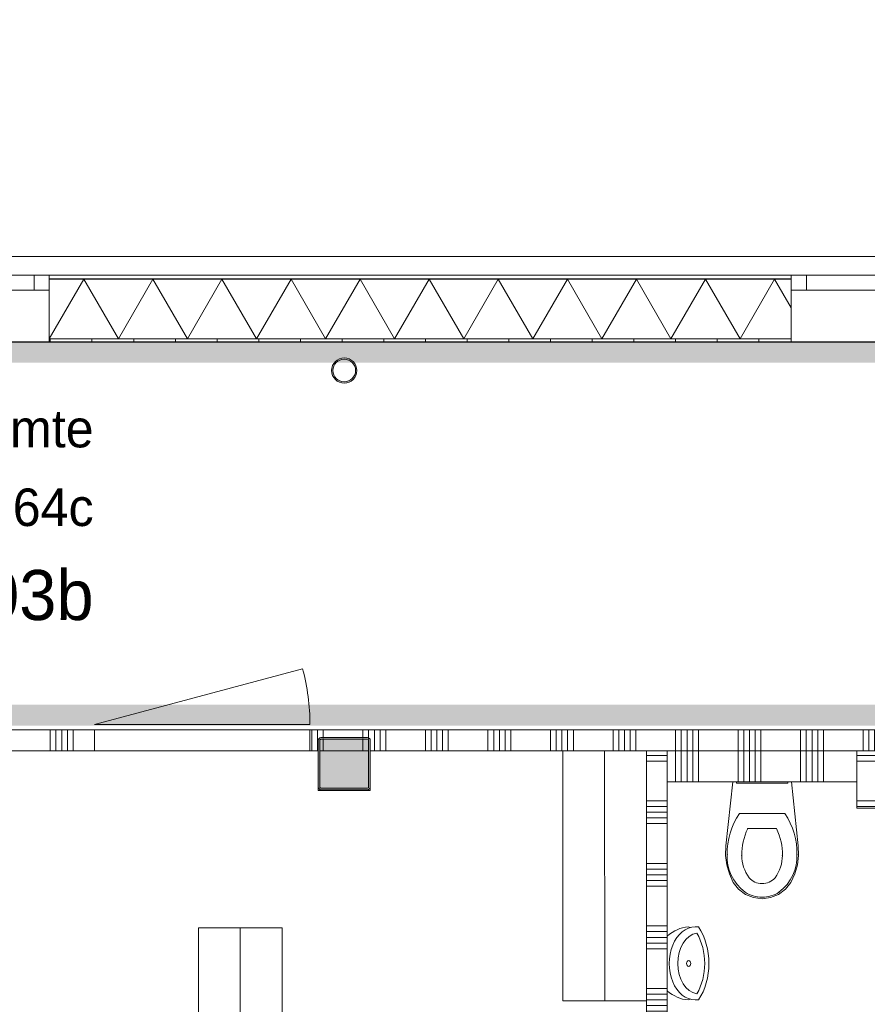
# Model space of a CAD drawing. Header units: millimetres. Extents: x -409 to 257590, y -7854 to 67330.
# Tile 97 of 205: x 52053 to 56120, y 24824 to 29546. Entities that reach past the tile are written whole.
import ezdxf
from ezdxf.enums import TextEntityAlignment as Align

# ---------------------------------------------------------------- set-up
doc = ezdxf.new("R2010")
doc.units = ezdxf.units.MM
doc.header["$MEASUREMENT"] = 0
doc.linetypes.add('B0702', pattern=[117.37, 78.119999, -39.250001])
for name, color, linetype in [('Info Wandafwerking aanduiding', 7, 'Continuous'), ('Info Wandafwerking aanduiding Doorsnede-arcering', 7, 'Continuous'), ('New_21 Buitenwanden', 7, 'Continuous'), ('New_21 Buitenwanden Doorsnede-arcering', 7, 'Continuous'), ('New_21 Buitenwanden Laagscheidingslijnen', 7, 'Continuous'), ('New_21 Buitenwanden Ramen', 7, 'Continuous'), ('New_22 NC Binnenwanden', 7, 'Continuous'), ('New_22 NC Binnenwanden Deuren', 7, 'Continuous'), ('New_22 NC Binnenwanden Doorsnede-arcering', 7, 'Continuous'), ('New_22 NC Binnenwanden Laagscheidingslijnen', 7, 'Continuous'), ('New_23 Vloeren', 7, 'Continuous'), ('New_41 Buitenwandafwerking houten latten', 7, 'Continuous'), ('New_72 Vaste Inrichting', 7, 'Continuous'), ('New_72 Vaste Inrichting Afdek-arcering', 7, 'Continuous'), ('New_74 Sanitair', 7, 'Continuous'), ('New_Z Ruimtefuncties', 7, 'Continuous'), ('New_Z Ruimtefuncties Zone omranding', 7, 'Continuous'), ('New_Z Ruimtefuncties Zone tekst', 7, 'Continuous'), ('S-COLS-____-OTLN.RVT S', 7, 'Continuous'), ('S-COLS-____-OTLN.RVT S 2D arcering', 7, 'Continuous'), ('S-COLS-____-OTLN.RVT S Doorsnede-arcering', 7, 'Continuous')]:
    doc.layers.add(name, color=color, linetype=linetype)
doc.styles.add('GENERATED_STYLE_1', font='txt')
doc.styles.add('GENERATED_STYLE_2', font='txt')

# ---------------------------------------------------------------- blocks, each defined once
blk = doc.blocks.new('Slab_1_2', base_point=(0, 42578.3))
at = {"layer": 'New_23 Vloeren', "color": 1, "linetype": 'Continuous', "lineweight": 0, "flags": 128}
blk.add_lwpolyline([(66860, 26125), (61760, 26125), (61760, 28000.2), (49978, 28000.1), (49410, 28000.1), (49035.9, 28000.1), (29909.8, 28000.1), (29909.8, 26310), (25700, 26310), (25700, 28000.1), (25600, 28000.1), (25600, 47486.3)], dxfattribs=at)
blk = doc.blocks.new('*X211')
at = {"layer": 'New_22 NC Binnenwanden Doorsnede-arcering', "color": 254, "linetype": 'Continuous', "lineweight": 0, "true_color": 0xe9ebeb}
for p, q in [((44727.4, 26140), (44727.4, 26040)), ((44754.9, 26140), (44754.9, 26040)), ((44782.3, 26140), (44782.3, 26040)), ((44809.7, 26140), (44809.7, 26040)), ((45000, 26140), (45000, 26040)), ((45027.4, 26140), (45027.4, 26040)), ((45054.9, 26140), (45054.9, 26040)), ((45082.3, 26140), (45082.3, 26040)), ((45109.7, 26140), (45109.7, 26040)), ((45300, 26140), (45300, 26040)), ((45327.4, 26140), (45327.4, 26040)), ((45354.9, 26140), (45354.9, 26040)), ((45382.3, 26140), (45382.3, 26040)), ((45409.7, 26140), (45409.7, 26040)), ((45600, 26140), (45600, 26100)), ((45627.4, 26140), (45627.4, 26100)), ((45654.9, 26140), (45654.9, 26100)), ((45682.3, 26140), (45682.3, 26100)), ((45709.7, 26140), (45709.7, 26100)), ((45900, 26140), (45900, 26040)), ((45927.4, 26140), (45927.4, 26040)), ((45954.9, 26140), (45954.9, 26040)), ((45982.3, 26140), (45982.3, 26040)), ((46009.7, 26140), (46009.7, 26040)), ((46200, 26140), (46200, 26040)), ((46227.4, 26140), (46227.4, 26040)), ((46254.9, 26140), (46254.9, 26040)), ((46282.3, 26140), (46282.3, 26040)), ((46309.7, 26140), (46309.7, 26040)), ((46500, 26140), (46500, 26040)), ((46527.4, 26140), (46527.4, 26040)), ((46554.9, 26140), (46554.9, 26040)), ((46582.3, 26140), (46582.3, 26040)), ((46609.7, 26140), (46609.7, 26040)), ((46800, 26140), (46800, 26040)), ((46827.4, 26140), (46827.4, 26040)), ((46854.9, 26140), (46854.9, 26040)), ((46882.3, 26140), (46882.3, 26040)), ((46909.7, 26140), (46909.7, 26040)), ((47100, 26140), (47100, 26040)), ((47127.4, 26140), (47127.4, 26040)), ((47154.9, 26140), (47154.9, 26040)), ((47182.3, 26140), (47182.3, 26040)), ((47209.7, 26140), (47209.7, 26040)), ((47400, 26140), (47400, 26040)), ((47427.4, 26140), (47427.4, 26040)), ((47454.9, 26140), (47454.9, 26040)), ((47482.3, 26140), (47482.3, 26040)), ((47509.7, 26140), (47509.7, 26040)), ((47700, 26140), (47700, 26040)), ((47727.4, 26140), (47727.4, 26040)), ((47754.9, 26140), (47754.9, 26040)), ((47782.3, 26140), (47782.3, 26040)), ((47809.7, 26140), (47809.7, 26040)), ((48000, 26140), (48000, 26040)), ((48027.4, 26140), (48027.4, 26040)), ((48054.9, 26140), (48054.9, 26040)), ((48082.3, 26140), (48082.3, 26040)), ((48109.7, 26140), (48109.7, 26040)), ((48300, 26140), (48300, 26040)), ((48327.4, 26140), (48327.4, 26040)), ((48354.9, 26140), (48354.9, 26040)), ((48382.3, 26140), (48382.3, 26040)), ((48409.7, 26140), (48409.7, 26040)), ((48600, 26140), (48600, 26040)), ((48627.4, 26140), (48627.4, 26040)), ((48654.9, 26140), (48654.9, 26040)), ((48682.3, 26140), (48682.3, 26040)), ((48709.7, 26140), (48709.7, 26040)), ((48900, 26140), (48900, 26040)), ((48927.4, 26140), (48927.4, 26040)), ((48954.9, 26140), (48954.9, 26040)), ((48982.3, 26140), (48982.3, 26040)), ((49009.7, 26140), (49009.7, 26040)), ((49200, 26140), (49200, 26040)), ((49227.4, 26140), (49227.4, 26040)), ((49254.9, 26140), (49254.9, 26040)), ((49282.3, 26140), (49282.3, 26040)), ((49309.7, 26140), (49309.7, 26040)), ((49500, 26140), (49500, 26099.6)), ((49527.4, 26140), (49527.4, 26100)), ((49554.9, 26140), (49554.9, 26100)), ((49582.3, 26140), (49582.3, 26100)), ((49609.7, 26140), (49609.7, 26100)), ((49800, 26140), (49800, 26040)), ((49827.4, 26140), (49827.4, 26040)), ((49854.9, 26140), (49854.9, 26040)), ((49882.3, 26140), (49882.3, 26040)), ((49909.7, 26140), (49909.7, 26040)), ((50100, 26140), (50100, 26040)), ((50127.4, 26140), (50127.4, 26040)), ((50154.9, 26140), (50154.9, 26040)), ((50182.3, 26140), (50182.3, 26040)), ((50209.7, 26140), (50209.7, 26040)), ((50400, 26140), (50400, 26040)), ((50427.4, 26140), (50427.4, 26040)), ((50454.9, 26140), (50454.9, 26040)), ((50482.3, 26140), (50482.3, 26040)), ((50509.7, 26140), (50509.7, 26040)), ((50700, 26140), (50700, 26040)), ((50727.4, 26140), (50727.4, 26040)), ((50754.9, 26140), (50754.9, 26040)), ((50782.3, 26140), (50782.3, 26040)), ((50809.7, 26140), (50809.7, 26040)), ((51000, 26140), (51000, 26040)), ((51027.4, 26140), (51027.4, 26040)), ((51054.9, 26140), (51054.9, 26040)), ((51082.3, 26140), (51082.3, 26040)), ((51109.7, 26140), (51109.7, 26040)), ((51300, 26140), (51300, 26040)), ((51327.4, 26140), (51327.4, 26040)), ((51354.9, 26140), (51354.9, 26040)), ((51382.3, 26140), (51382.3, 26040)), ((51409.7, 26140), (51409.7, 26040)), ((51600, 26140), (51600, 26040)), ((51627.4, 26140), (51627.4, 26040)), ((51654.9, 26140), (51654.9, 26040)), ((51682.3, 26140), (51682.3, 26040)), ((51709.7, 26140), (51709.7, 26040)), ((51900, 26140), (51900, 26040)), ((51927.4, 26140), (51927.4, 26040)), ((51954.9, 26140), (51954.9, 26040)), ((51982.3, 26140), (51982.3, 26040)), ((52009.7, 26140), (52009.7, 26040)), ((52200, 26140), (52200, 26040)), ((52227.4, 26140), (52227.4, 26040)), ((52254.9, 26140), (52254.9, 26040)), ((52282.3, 26140), (52282.3, 26040)), ((52309.7, 26140), (52309.7, 26040))]:
    blk.add_line(p, q, dxfattribs=at)
blk = doc.blocks.new('*X212')
at = {"layer": 'New_22 NC Binnenwanden Doorsnede-arcering', "color": 254, "linetype": 'Continuous', "lineweight": 0, "true_color": 0xe9ebeb}
for p, q in [((53454.9, 26140), (53454.9, 26040)), ((53482.3, 26140), (53482.3, 26040)), ((53509.7, 26140), (53509.7, 26100)), ((53700, 26140), (53700, 26100)), ((53727.4, 26140), (53727.4, 26096.5)), ((53754.9, 26140), (53754.9, 26040)), ((53782.3, 26140), (53782.3, 26040)), ((53809.7, 26140), (53809.7, 26040)), ((54000, 26140.1), (54000, 26040.1)), ((54027.4, 26140.1), (54027.4, 26040.1)), ((54054.9, 26140.1), (54054.9, 26040.1)), ((54082.3, 26140.1), (54082.3, 26040.1)), ((54109.7, 26140.1), (54109.7, 26040.1)), ((54300, 26140.1), (54300, 26040.1)), ((54327.4, 26140.1), (54327.4, 26040.1)), ((54354.9, 26140.1), (54354.9, 26040.1)), ((54382.3, 26140.1), (54382.3, 26040.1)), ((54409.7, 26140.1), (54409.7, 26040.1)), ((54600, 26140.1), (54600, 26040.1)), ((54627.4, 26140.1), (54627.4, 26040.1)), ((54654.9, 26140.1), (54654.9, 26040.1)), ((54682.3, 26140.1), (54682.3, 26040.1)), ((54709.7, 26140.1), (54709.7, 26040.1)), ((54900, 26140.1), (54900, 26040.1)), ((54927.4, 26140.1), (54927.4, 26040.1)), ((54954.9, 26140.1), (54954.9, 26040.1)), ((54982.3, 26140.1), (54982.3, 26040.1)), ((55009.7, 26140.1), (55009.7, 26040.1)), ((55200, 26140.1), (55200, 26040.1)), ((55227.4, 26140.1), (55227.4, 26040.1)), ((55254.9, 26140.1), (55254.9, 26040.1)), ((55282.3, 26140.1), (55282.3, 26040.1)), ((55309.7, 26140.1), (55309.7, 26040.1)), ((55500, 26140.1), (55500, 26040.1)), ((55527.4, 26140.1), (55527.4, 26040.1)), ((55554.9, 26140.1), (55554.9, 26040.1)), ((55582.3, 26140.1), (55582.3, 26040.1)), ((55609.7, 26140.1), (55609.7, 26040.1)), ((55800, 26140.1), (55800, 26040.1)), ((55827.4, 26140.1), (55827.4, 26040.1)), ((55854.9, 26140.1), (55854.9, 26040.1)), ((55882.3, 26140.1), (55882.3, 26040.1)), ((55909.7, 26140.1), (55909.7, 26040.1)), ((56100, 26140.1), (56100, 26040.1)), ((56127.4, 26140.1), (56127.4, 26040.1)), ((56154.9, 26140.1), (56154.9, 26040.1)), ((56182.3, 26140.1), (56182.3, 26040.1)), ((56209.7, 26140.1), (56209.7, 26040.1)), ((56400, 26140.1), (56400, 26040.1)), ((56427.4, 26140.1), (56427.4, 26040.1))]:
    blk.add_line(p, q, dxfattribs=at)
blk = doc.blocks.new('*X215')
at = {"layer": 'New_22 NC Binnenwanden Doorsnede-arcering', "color": 254, "linetype": 'Continuous', "lineweight": 0, "true_color": 0xe9ebeb}
for p, q in [((53509.7, 26092), (53509.7, 26040)), ((53700, 26092), (53700, 26040))]:
    blk.add_line(p, q, dxfattribs=at)
blk = doc.blocks.new('D1 22_8')
at = {"layer": 'New_22 NC Binnenwanden Deuren', "color": 1, "linetype": 'Continuous', "lineweight": 0}
for q in [(-481.8, 267.6), (-517, 0)]:
    blk.add_line((517, 0), q, dxfattribs=at)
at = {"layer": 'New_22 NC Binnenwanden Deuren', "color": 7, "linetype": 'Continuous', "lineweight": 0}
for p, q in [((-517, -125), (-517, -25)), ((-517, -125), (-517, -25)), ((517, -125), (517, -25)), ((517, -125), (517, -25))]:
    blk.add_line(p, q, dxfattribs=at)
at = {"layer": 'New_22 NC Binnenwanden Deuren', "color": 1, "linetype": 'Continuous', "lineweight": 0}
blk.add_arc((517, 0), 1034, 165, 180, dxfattribs=at)
blk = doc.blocks.new('Wall_35_2', base_point=(41420, 26140))
at = {"layer": 'New_22 NC Binnenwanden', "color": 8, "linetype": 'Continuous', "lineweight": 0, "true_color": 0x778488}
for p, q in [((52412, 26040), (52412, 26140)), ((53446, 26040), (53446, 26140))]:
    blk.add_line(p, q, dxfattribs=at)
at = {"layer": 'New_22 NC Binnenwanden', "color": 8, "linetype": 'Continuous', "lineweight": 0, "true_color": 0x778488, "flags": 128}
for points in [[(52412, 26140), (44710, 26140)], [(56446, 26140.1), (53446, 26140)], [(51510, 26040), (52412, 26040)], [(53446, 26040), (53485, 26040)], [(53493, 26040), (53727, 26040)], [(53735, 26040), (56070, 26040.1)]]:
    blk.add_lwpolyline(points, dxfattribs=at)
at = {"layer": 'New_22 NC Binnenwanden', "color": 8, "lineweight": 0, "true_color": 0x778488}
for name in ['*X211', '*X212', '*X215']:
    blk.add_blockref(name, (0, 0), dxfattribs=at)
at = {"layer": 'New_22 NC Binnenwanden Deuren', "color": 1, "linetype": 'Continuous', "lineweight": 0, "xscale": -1, "zscale": 1000, "rotation": 0.0003213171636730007}
blk.add_blockref('D1 22_8', (52929, 26165), dxfattribs=at)
blk = doc.blocks.new('*X312')
at = {"layer": 'New_22 NC Binnenwanden Doorsnede-arcering', "color": 254, "linetype": 'Continuous', "lineweight": 0, "true_color": 0xe9ebeb}
for p, q in [((55075, 26017.7), (55060.1, 26017.7)), ((55093.3, 25990.3), (55060.1, 25990.3)), ((55160.1, 25800), (55060.1, 25800)), ((55160.1, 25772.6), (55060.1, 25772.6)), ((55160.1, 25745.1), (55060.1, 25745.1)), ((55160.1, 25717.7), (55060.1, 25717.7)), ((55160.1, 25690.3), (55060.1, 25690.3)), ((55160.1, 25500), (55060.1, 25500)), ((55160.1, 25472.6), (55060.1, 25472.6)), ((55160.1, 25445.1), (55060.1, 25445.1)), ((55160.1, 25417.7), (55060.1, 25417.7)), ((55160.1, 25390.3), (55060.1, 25390.3)), ((55160.1, 25200), (55060.1, 25200)), ((55160.1, 25172.6), (55060.1, 25172.6)), ((55160.1, 25145.1), (55060.1, 25145.1)), ((55160.1, 25117.7), (55060.1, 25117.7)), ((55160.1, 25090.3), (55060.1, 25090.3)), ((55160.1, 24900), (55060.1, 24900)), ((55160.1, 24872.6), (55060.1, 24872.6)), ((55160.1, 24845.1), (55060.1, 24845.1)), ((55160.1, 24817.7), (55060.1, 24817.7)), ((55160.1, 24790.3), (55060.1, 24790.3))]:
    blk.add_line(p, q, dxfattribs=at)
blk = doc.blocks.new('*X314')
at = {"layer": 'New_22 NC Binnenwanden Doorsnede-arcering', "color": 254, "linetype": 'Continuous', "lineweight": 0, "true_color": 0xe9ebeb}
for p, q in [((55160.1, 23672.6), (55060.1, 23672.6)), ((55160.1, 23645.1), (55060.1, 23645.1)), ((55160.1, 23617.7), (55060.1, 23617.7)), ((55160.1, 23590.3), (55060.1, 23590.3))]:
    blk.add_line(p, q, dxfattribs=at)
blk = doc.blocks.new('D1 22_10')
at = {"layer": 'New_22 NC Binnenwanden Deuren', "color": 1, "linetype": 'Continuous', "lineweight": 0}
for q in [(-458.5, 254.7), (-492, 0)]:
    blk.add_line((492, 0), q, dxfattribs=at)
at = {"layer": 'New_22 NC Binnenwanden Deuren', "color": 7, "linetype": 'Continuous', "lineweight": 0}
for p, q in [((-492, -20), (-492, -120)), ((-492, -20), (-492, -120)), ((492, -20), (492, -120)), ((492, -20), (492, -120))]:
    blk.add_line(p, q, dxfattribs=at)
at = {"layer": 'New_22 NC Binnenwanden Deuren', "color": 1, "linetype": 'Continuous', "lineweight": 0}
blk.add_arc((492, 0), 984, 165, 180, dxfattribs=at)
blk = doc.blocks.new('*X316')
at = {"layer": 'New_22 NC Binnenwanden Doorsnede-arcering', "color": 254, "linetype": 'Continuous', "lineweight": 0, "true_color": 0xe9ebeb}
for p, q in [((55160.1, 26017.7), (55075, 26017.7)), ((55160.1, 25990.3), (55093.3, 25990.3))]:
    blk.add_line(p, q, dxfattribs=at)
blk = doc.blocks.new('Wall_62_2', base_point=(55060.1, 26040.1))
at = {"layer": 'New_22 NC Binnenwanden', "color": 8, "linetype": 'Continuous', "lineweight": 0, "true_color": 0x778488}
for p, q in [((55060.1, 24660), (55160.1, 24660)), ((55060.1, 23676), (55160.1, 23676))]:
    blk.add_line(p, q, dxfattribs=at)
at = {"layer": 'New_22 NC Binnenwanden', "color": 8, "linetype": 'Continuous', "lineweight": 0, "true_color": 0x778488, "flags": 128}
for points in [[(55060.1, 26040.1), (55060.1, 24770)], [(55060.1, 26040.1), (55160.1, 26040.1)], [(55160.1, 24770), (55160.1, 25890.1)], [(55060.1, 24670), (55060.1, 24660)], [(55160.1, 24660), (55160.1, 24670)], [(55060.1, 23676), (55060.1, 23400)], [(55160.1, 23400), (55160.1, 23676)], [(55060.1, 23400), (55160.1, 23400)]]:
    blk.add_lwpolyline(points, dxfattribs=at)
at = {"layer": 'New_22 NC Binnenwanden Laagscheidingslijnen', "color": 8, "linetype": 'Continuous', "lineweight": 0, "true_color": 0x778488}
blk.add_line((55160.1, 26040.1), (55160.1, 25890.1), dxfattribs=at)
at = {"layer": 'New_22 NC Binnenwanden', "color": 8, "lineweight": 0, "true_color": 0x778488}
for name in ['*X312', '*X316', '*X314']:
    blk.add_blockref(name, (0, 0), dxfattribs=at)
at = {"layer": 'New_22 NC Binnenwanden Deuren', "color": 1, "linetype": 'Continuous', "lineweight": 0, "xscale": -1, "zscale": 1000, "rotation": 90}
blk.add_blockref('D1 22_10', (55040.1, 24168), dxfattribs=at)
blk = doc.blocks.new('*X864')
at = {"layer": 'New_22 NC Binnenwanden Doorsnede-arcering', "color": 254, "linetype": 'Continuous', "lineweight": 0, "true_color": 0xe9ebeb}
for p, q in [((56170, 24599.9), (56070, 24599.9)), ((56170, 24572.4), (56070, 24572.4)), ((56170, 24545), (56070, 24545)), ((56170, 24517.6), (56070, 24517.6)), ((56170, 24490.1), (56070, 24490.1)), ((56170, 24299.9), (56070, 24299.9)), ((56170, 24272.4), (56070, 24272.4)), ((56170, 24245), (56070, 24245)), ((56170, 24217.6), (56070, 24217.6)), ((56170, 24190.1), (56070, 24190.1)), ((56170, 23999.9), (56070, 23999.9)), ((56170, 23972.4), (56070, 23972.4)), ((56170, 23945), (56070, 23945)), ((56170, 23917.6), (56070, 23917.6)), ((56170, 23890.1), (56070, 23890.1)), ((56170, 23699.9), (56070, 23699.9)), ((56170, 23672.4), (56070, 23672.4)), ((56170, 23645), (56070, 23645)), ((56170, 23617.6), (56070, 23617.6)), ((56170, 23590.1), (56070, 23590.1))]:
    blk.add_line(p, q, dxfattribs=at)
blk = doc.blocks.new('*X865')
at = {"layer": 'New_22 NC Binnenwanden Doorsnede-arcering', "color": 254, "linetype": 'Continuous', "lineweight": 0, "true_color": 0xe9ebeb}
for p, q in [((56170, 26017.6), (56070, 26017.6)), ((56170, 25990.1), (56070, 25990.1)), ((56170, 25799.9), (56070, 25799.9)), ((56170, 25772.4), (56070, 25772.4))]:
    blk.add_line(p, q, dxfattribs=at)
blk = doc.blocks.new('Wall_205_2', base_point=(56070, 26140.1))
at = {"layer": 'New_22 NC Binnenwanden', "color": 8, "linetype": 'Continuous', "lineweight": 0, "true_color": 0x778488}
for p, q in [((56170, 25764), (56070, 25764)), ((56170, 24780), (56070, 24780))]:
    blk.add_line(p, q, dxfattribs=at)
at = {"layer": 'New_22 NC Binnenwanden', "color": 8, "linetype": 'Continuous', "lineweight": 0, "true_color": 0x778488, "flags": 128}
for points in [[(56070, 26040.1), (56070, 25764)], [(56170, 25764), (56170, 26040.1)], [(56070, 24780), (56070, 24770)], [(56170, 23400), (56170, 24780)], [(56070, 24670), (56070, 23400)], [(56070, 23400), (56170, 23400)]]:
    blk.add_lwpolyline(points, dxfattribs=at)
at = {"layer": 'New_22 NC Binnenwanden', "color": 8, "lineweight": 0, "true_color": 0x778488}
for name in ['*X865', '*X864']:
    blk.add_blockref(name, (0, 0), dxfattribs=at)
at = {"layer": 'New_22 NC Binnenwanden Deuren', "color": 1, "linetype": 'Continuous', "lineweight": 0, "xscale": -1, "zscale": 1000, "rotation": 269.9998809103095}
blk.add_blockref('D1 22_10', (56190, 25272), dxfattribs=at)
blk = doc.blocks.new('*X868')
at = {"layer": 'New_22 NC Binnenwanden Doorsnede-arcering', "color": 254, "linetype": 'Continuous', "lineweight": 0, "true_color": 0xe9ebeb}
for p, q in [((55200, 26040.1), (55200, 26034.6)), ((55200, 26034.6), (55200, 25890.1)), ((55227.4, 26040.1), (55227.4, 26034.6)), ((55227.4, 26034.6), (55227.4, 25890.1)), ((55254.9, 26040.1), (55254.9, 26034.6)), ((55254.9, 26034.6), (55254.9, 25890.1)), ((55282.3, 26040.1), (55282.3, 26034.6)), ((55282.3, 26034.6), (55282.3, 25890.1)), ((55309.7, 26040.1), (55309.7, 26034.6)), ((55309.7, 26034.6), (55309.7, 25890.1)), ((55500, 26040.1), (55500, 26034.6)), ((55500, 26034.6), (55500, 25890.1)), ((55527.4, 26040.1), (55527.4, 26034.6)), ((55527.4, 26034.6), (55527.4, 25890.1)), ((55554.9, 26040.1), (55554.9, 26034.6)), ((55554.9, 26034.6), (55554.9, 25890.1)), ((55582.3, 26040.1), (55582.3, 26034.6)), ((55582.3, 26034.6), (55582.3, 25890.1)), ((55609.7, 26040.1), (55609.7, 26034.6)), ((55609.7, 26034.6), (55609.7, 25890.1)), ((55800, 26040.1), (55800, 26034.6)), ((55800, 26034.6), (55800, 25890.1)), ((55827.4, 26040.1), (55827.4, 26034.6)), ((55827.4, 26034.6), (55827.4, 25890.1)), ((55854.9, 26040.1), (55854.9, 26034.6)), ((55854.9, 26034.6), (55854.9, 25890.1)), ((55882.3, 26040.1), (55882.3, 26034.6)), ((55882.3, 26034.6), (55882.3, 25890.1)), ((55909.7, 26040.1), (55909.7, 26034.6)), ((55909.7, 26034.6), (55909.7, 25890.1))]:
    blk.add_line(p, q, dxfattribs=at)
blk = doc.blocks.new('Wall_206_2', base_point=(56070, 26040.1))
at = {"layer": 'New_22 NC Binnenwanden', "color": 8, "linetype": 'Continuous', "lineweight": 0, "true_color": 0x778488, "flags": 128}
for points in [[(56070, 26040.1), (55160.1, 26040.1)], [(56070, 25890.1), (56070, 26040.1)], [(55160.1, 25890.1), (56070, 25890.1)]]:
    blk.add_lwpolyline(points, dxfattribs=at)
at = {"layer": 'New_22 NC Binnenwanden Laagscheidingslijnen', "color": 8, "linetype": 'Continuous', "lineweight": 0, "true_color": 0x778488}
blk.add_line((55160.1, 26040.1), (55160.1, 25890.1), dxfattribs=at)
at = {"layer": 'New_22 NC Binnenwanden', "color": 8, "lineweight": 0, "true_color": 0x778488}
blk.add_blockref('*X868', (0, 0), dxfattribs=at)
blk = doc.blocks.new('Slab_23_2', base_point=(54659.9, 24840))
at = {"layer": 'New_72 Vaste Inrichting Afdek-arcering', "linetype": 'Continuous', "lineweight": 0, "true_color": 0x000000}
h = blk.add_hatch(dxfattribs=at)
h.set_pattern_fill('920_Lijnen_horz_150_0002', color=18, style=0, pattern_type=2)
h.set_pattern_definition([(90.015, (54860.05, 24371.08), (218.032, 0.056), [])])
h.paths.add_polyline_path([(54659.9, 24840), (55060.1, 24840.3), (55060.1, 26040.1), (54659.6, 26040)])
at = {"layer": 'New_72 Vaste Inrichting', "color": 1, "linetype": 'Continuous', "lineweight": 0, "flags": 128}
blk.add_lwpolyline([(54659.9, 24840), (55060.1, 24840.3), (55060.1, 26040.1), (54659.6, 26040)], close=True, dxfattribs=at)
blk = doc.blocks.new('Slab_28_2', base_point=(52911.2, 22439.9))
at = {"layer": 'New_72 Vaste Inrichting Afdek-arcering', "linetype": 'Continuous', "lineweight": 0, "true_color": 0x000000}
h = blk.add_hatch(dxfattribs=at)
h.set_pattern_fill('920_Lijnen_horz_150_0002', color=18, style=0, pattern_type=2)
h.set_pattern_definition([(90, (53111.2, 20839.83), (-218.032, 0), [])])
h.paths.add_polyline_path([(52911.2, 22439.9), (53311.6, 22439.5), (53312.4, 25189.9), (52911.2, 25189.9)])
at = {"layer": 'New_72 Vaste Inrichting', "color": 1, "linetype": 'Continuous', "lineweight": 0, "flags": 128}
blk.add_lwpolyline([(52911.2, 22439.9), (53311.6, 22439.5), (53312.4, 25189.9), (52911.2, 25189.9)], close=True, dxfattribs=at)
blk = doc.blocks.new('Curtain Wall_65_2')
at = {"layer": 'New_41 Buitenwandafwerking houten latten', "color": 1, "linetype": 'Continuous', "lineweight": 0}
for p, q in [((52300.2, 28409.6), (52200.2, 28409.6)), ((52400.2, 28409.6), (52300.2, 28409.6)), ((52445.2, 28409.6), (52400.2, 28409.6)), ((52545.2, 28409.6), (52445.2, 28409.6)), ((52645.2, 28409.6), (52545.2, 28409.6)), ((52745.2, 28409.6), (52645.2, 28409.6)), ((52790.2, 28409.6), (52745.2, 28409.6)), ((52890.2, 28409.6), (52790.2, 28409.6)), ((52990.2, 28409.6), (52890.2, 28409.6)), ((53090.2, 28409.6), (52990.2, 28409.6)), ((53135.2, 28409.6), (53090.2, 28409.6)), ((53235.2, 28409.6), (53135.2, 28409.6)), ((53335.2, 28409.6), (53235.2, 28409.6)), ((53435.2, 28409.6), (53335.2, 28409.6)), ((53480.2, 28409.6), (53435.2, 28409.6)), ((53580.2, 28409.6), (53480.2, 28409.6)), ((53680.2, 28409.6), (53580.2, 28409.6)), ((53780.2, 28409.6), (53680.2, 28409.6)), ((53825.2, 28409.6), (53780.2, 28409.6)), ((53925.2, 28409.6), (53825.2, 28409.6)), ((54025.2, 28409.6), (53925.2, 28409.6)), ((54125.2, 28409.6), (54025.2, 28409.6)), ((54170.2, 28409.6), (54125.2, 28409.6)), ((54270.2, 28409.6), (54170.2, 28409.6)), ((54370.2, 28409.6), (54270.2, 28409.6)), ((54470.2, 28409.6), (54370.2, 28409.6)), ((54515.2, 28409.6), (54470.2, 28409.6)), ((54615.2, 28409.6), (54515.2, 28409.6)), ((54715.2, 28409.6), (54615.2, 28409.6)), ((54815.2, 28409.6), (54715.2, 28409.6)), ((54860.2, 28409.6), (54815.2, 28409.6)), ((54960.2, 28409.6), (54860.2, 28409.6)), ((55060.2, 28409.6), (54960.2, 28409.6)), ((55160.2, 28409.6), (55060.2, 28409.6)), ((55205.2, 28409.6), (55160.2, 28409.6)), ((55305.2, 28409.6), (55205.2, 28409.6)), ((55405.2, 28409.6), (55305.2, 28409.6)), ((55505.2, 28409.6), (55405.2, 28409.6)), ((55550.2, 28409.6), (55505.2, 28409.6)), ((55650.2, 28409.6), (55550.2, 28409.6)), ((55750.2, 28409.6), (55650.2, 28409.6))]:
    blk.add_line(p, q, dxfattribs=at)
at = {"layer": 'New_41 Buitenwandafwerking houten latten', "color": 1, "linetype": 'Continuous', "lineweight": 0, "flags": 128}
for points in [[(52200.2, 28409.6), (52100.2, 28409.6), (52055.2, 28409.6), (51955.2, 28409.6), (51855.2, 28409.6), (51755.2, 28409.6), (51710.2, 28409.6), (51610.2, 28409.6)], [(56340.2, 28409.6), (56240.2, 28409.6), (56195.2, 28409.6), (56095.2, 28409.6), (55995.2, 28409.6), (55895.2, 28409.6), (55850.2, 28409.6), (55750.2, 28409.6)]]:
    blk.add_lwpolyline(points, dxfattribs=at)
at = {"layer": 'New_41 Buitenwandafwerking houten latten', "color": 253, "linetype": 'B0702', "lineweight": 0, "true_color": 0x99a3a6, "flags": 128}
blk.add_lwpolyline([(55750.2, 28409.6), (55650.2, 28409.6), (55550.2, 28409.6), (55505.2, 28409.6), (55405.2, 28409.6), (55305.2, 28409.6), (55205.2, 28409.6), (55160.2, 28409.6), (55060.2, 28409.6), (54960.2, 28409.6), (54860.2, 28409.6), (54815.2, 28409.6), (54715.2, 28409.6), (54615.2, 28409.6), (54515.2, 28409.6), (54470.2, 28409.6), (54370.2, 28409.6), (54270.2, 28409.6), (54170.2, 28409.6), (54125.2, 28409.6), (54025.2, 28409.6), (53925.2, 28409.6), (53825.2, 28409.6), (53780.2, 28409.6), (53680.2, 28409.6), (53580.2, 28409.6), (53480.2, 28409.6), (53435.2, 28409.6), (53335.2, 28409.6), (53235.2, 28409.6), (53135.2, 28409.6), (53090.2, 28409.6), (52990.2, 28409.6), (52890.2, 28409.6), (52790.2, 28409.6), (52745.2, 28409.6), (52645.2, 28409.6), (52545.2, 28409.6), (52445.2, 28409.6), (52400.2, 28409.6), (52300.2, 28409.6), (52200.2, 28409.6)], dxfattribs=at)
blk = doc.blocks.new('Wall_442_2', base_point=(60100, 26160.1))
at = {"layer": 'Info Wandafwerking aanduiding Doorsnede-arcering', "linetype": 'Continuous', "lineweight": 0}
blk.add_hatch(color=1, dxfattribs=at).paths.add_polyline_path([(44690.4, 26160.1), (60100, 26160.1), (60100, 26260.1), (44690.4, 26260.1)])
blk = doc.blocks.new('Wall_449_2', base_point=(61760, 28000.6))
at = {"layer": 'Info Wandafwerking aanduiding Doorsnede-arcering', "linetype": 'Continuous', "lineweight": 0}
blk.add_hatch(color=1, dxfattribs=at).paths.add_polyline_path([(61660, 28000.6), (30110, 28000.6), (30110, 27900.6), (61660, 27900.6)])
blk = doc.blocks.new('Column_22_2', base_point=(53610.5, 27863))
at = {"layer": 'S-COLS-____-OTLN.RVT S Doorsnede-arcering', "linetype": 'Continuous', "lineweight": 0, "true_color": 0x778488}
h = blk.add_hatch(color=8, dxfattribs=at)
h.paths.add_polyline_path([(53610.5, 27923.5, 1), (53610.5, 27802.5, 1)])
h.paths.add_polyline_path([(53610.5, 27917.2, -1), (53610.5, 27808.8, -1)], flags=0)
at = {"layer": 'S-COLS-____-OTLN.RVT S', "color": 9, "linetype": 'Continuous', "lineweight": 0, "flags": 128}
for points in [[(53610.5, 27923.5, 1), (53610.5, 27802.5, 1)], [(53610.5, 27917.2, -1), (53610.5, 27808.8, -1)]]:
    blk.add_lwpolyline(points, format="xyb", close=True, dxfattribs=at)
blk = doc.blocks.new('Toilet 22')
at = {"layer": 'New_74 Sanitair', "color": 1, "linetype": 'Continuous', "lineweight": 0}
for p, q in [((-141, 0), (-173.3, -306.6)), ((141, 0), (-141, 0)), ((123, 0), (-123, 0)), ((-123, 0), (-123, -5)), ((123, -5), (123, 0)), ((173.3, -306.6), (141, 0)), ((-123, -5), (123, -5)), ((0, -151.4), (-108.9, -151.4)), ((108.9, -151.4), (0, -151.4)), ((0, -223.6), (-68.8, -223.6)), ((68.8, -223.6), (0, -223.6)), ((-173.3, -306.6), (-174.9, -351.8)), ((174.9, -351.8), (173.3, -306.6)), ((-174.9, -351.8), (-169.4, -396.7)), ((169.4, -396.7), (174.9, -351.8)), ((-169.4, -396.7), (-157, -440.3)), ((157, -440.3), (169.4, -396.7)), ((-157, -440.3), (-138, -481.3)), ((62.1, -459.7), (62.1, -459.7)), ((138, -481.3), (157, -440.3)), ((-138, -481.3), (-112.4, -513.9)), ((-112.4, -513.9), (-79.4, -538.8)), ((0, -487.5), (0, -487.5)), ((79.4, -538.8), (112.4, -513.9)), ((112.4, -513.9), (138, -481.3)), ((-79.4, -538.8), (-41, -554.6)), ((-41, -554.6), (0, -560)), ((0, -552.4), (0, -552.4)), ((0, -560), (41, -554.6)), ((41, -554.6), (79.4, -538.8)), ((81.1, -529), (81.1, -529))]:
    blk.add_line(p, q, dxfattribs=at)
for centre, major_axis, start_param, end_param in [((258.1, -339.4), (425.3, 0), 2.612188, 3.165208), ((-258.1, -339.4), (425.3, 0), 6.259569, 6.81259), ((264.5, -347.9), (362.2, 0), 2.738768, 3.154495), ((-264.5, -347.9), (362.2, 0), 6.270283, 6.68601), ((89.5, -360.8), (256.9, 0), 3.085861, 3.98645), ((134.9, -351.4), (232.6, 0), 3.144841, 3.702507), ((-134.9, -351.4), (232.6, 0), 5.722271, 6.279937), ((-89.5, -360.8), (256.9, 0), 5.438328, 6.338917), ((0.8, -419), (78.2, 0), 3.778693, 4.701998), ((-0.8, -419), (78.2, 0), 4.72278, 5.646085), ((0.8, -431.2), (138.5, 0), 4.079884, 4.706528), ((-0.8, -431.2), (138.5, 0), 4.71825, 5.344894)]:
    blk.add_ellipse(centre, major_axis=major_axis, ratio=0.875546, start_param=start_param, end_param=end_param, dxfattribs=at)
for p in [(108.9, -151.4), (68.8, -223.6), (-167, -348.2), (-97.7, -352), (97.7, -352), (167, -348.2), (-62.1, -459.7), (-81.1, -529)]:
    blk.add_point(p, dxfattribs=at)
blk = doc.blocks.new('Wasbak 2 22 KM_2')
at = {"layer": 'New_74 Sanitair', "color": 1, "linetype": 'Continuous', "lineweight": 0}
for p, q in [((-131.2, 0), (131.2, 0)), ((-175, -100), (-171.6, -109.9)), ((-175, -150), (-175, -134.3)), ((175, -100), (171.6, -109.9)), ((175, -150), (175, -134.3))]:
    blk.add_line(p, q, dxfattribs=at)
for centre, major_axis, start_param, end_param in [((126.9, -112.5), (302.4, 0), 2.593709, 3.083707), ((-126.9, -112.5), (302.4, 0), 0.057886, 0.547884), ((0, -134.3), (175, 0), 0, 3.141593), ((0, -154.7), (146.5, 0), 0.120535, 3.021058), ((0, -18.7), (253.8, 0), 3.951376, 5.473402), ((0, -18.7), (225.7, 0), 4.012278, 5.4125)]:
    blk.add_ellipse(centre, major_axis=major_axis, ratio=0.714286, start_param=start_param, end_param=end_param, dxfattribs=at)
blk.add_ellipse((0, -102.5), major_axis=(14, 0), ratio=0.714286, dxfattribs=at)
blk = doc.blocks.new('Column 399[82]_2', base_point=(0.5, 3))
at = {"layer": 'S-COLS-____-OTLN.RVT S 2D arcering', "linetype": 'Continuous', "lineweight": 0, "true_color": 0x778488}
h = blk.add_hatch(color=8, dxfattribs=at)
h.paths.add_polyline_path([(53485.5, 25866), (53486.5, 25861), (53489.3, 25856.8), (53493.5, 25853.9), (53498.5, 25853), (53722.5, 25853), (53727.5, 25853.9), (53731.7, 25856.8), (53734.5, 25861), (53735.5, 25866), (53735.5, 26090), (53734.5, 26094.9), (53731.7, 26099.1), (53727.5, 26102), (53722.5, 26103), (53498.5, 26103), (53493.5, 26102), (53489.3, 26099.1), (53486.5, 26094.9), (53485.5, 26090)])
h.paths.add_polyline_path([(53722.5, 25861), (53498.5, 25861), (53496.6, 25861.3), (53495, 25862.4), (53493.9, 25864), (53493.5, 25866), (53493.5, 26090), (53493.9, 26091.9), (53495, 26093.5), (53496.6, 26094.6), (53498.5, 26095), (53722.5, 26095), (53724.4, 26094.6), (53726.1, 26093.5), (53727.1, 26091.9), (53727.5, 26090), (53727.5, 25866), (53727.1, 25864), (53726.1, 25862.4), (53724.4, 25861.3)], flags=0)
blk.add_hatch(color=8, dxfattribs=at).paths.add_polyline_path([(53722.5, 26095), (53498.5, 26095), (53496.6, 26094.6), (53495, 26093.5), (53493.9, 26091.9), (53493.5, 26090), (53493.5, 25866), (53493.9, 25864), (53495, 25862.4), (53496.6, 25861.3), (53498.5, 25861), (53722.5, 25861), (53724.4, 25861.3), (53726.1, 25862.4), (53727.1, 25864), (53727.5, 25866), (53727.5, 26090), (53727.1, 26091.9), (53726.1, 26093.5), (53724.4, 26094.6)])
at = {"layer": 'S-COLS-____-OTLN.RVT S', "color": 1, "linetype": 'Continuous', "lineweight": 0}
for p, q in [((53486.5, 26094.9), (53485.5, 26090)), ((53485.5, 26090), (53485.5, 25866)), ((53489.3, 26099.1), (53486.5, 26094.9)), ((53493.5, 26102), (53489.3, 26099.1)), ((53498.5, 26103), (53493.5, 26102)), ((53493.5, 26090), (53493.9, 26091.9)), ((53493.5, 25866), (53493.5, 26090)), ((53493.9, 26091.9), (53495, 26093.5)), ((53495, 26093.5), (53496.6, 26094.6)), ((53496.6, 26094.6), (53498.5, 26095)), ((53722.5, 26103), (53498.5, 26103)), ((53498.5, 26095), (53722.5, 26095)), ((53727.5, 26102), (53722.5, 26103)), ((53722.5, 26095), (53724.4, 26094.6)), ((53724.4, 26094.6), (53726.1, 26093.5)), ((53726.1, 26093.5), (53727.1, 26091.9)), ((53727.1, 26091.9), (53727.5, 26090)), ((53731.7, 26099.1), (53727.5, 26102)), ((53727.5, 26090), (53727.5, 25866)), ((53734.5, 26094.9), (53731.7, 26099.1)), ((53735.5, 26090), (53734.5, 26094.9)), ((53735.5, 25866), (53735.5, 26090)), ((53485.5, 25866), (53486.5, 25861)), ((53486.5, 25861), (53489.3, 25856.8)), ((53489.3, 25856.8), (53493.5, 25853.9)), ((53493.9, 25864), (53493.5, 25866)), ((53493.5, 25853.9), (53498.5, 25853)), ((53495, 25862.4), (53493.9, 25864)), ((53496.6, 25861.3), (53495, 25862.4)), ((53498.5, 25861), (53496.6, 25861.3)), ((53722.5, 25861), (53498.5, 25861)), ((53498.5, 25853), (53722.5, 25853)), ((53724.4, 25861.3), (53722.5, 25861)), ((53722.5, 25853), (53727.5, 25853.9)), ((53726.1, 25862.4), (53724.4, 25861.3)), ((53727.1, 25864), (53726.1, 25862.4)), ((53727.5, 25866), (53727.1, 25864)), ((53727.5, 25853.9), (53731.7, 25856.8)), ((53731.7, 25856.8), (53734.5, 25861)), ((53734.5, 25861), (53735.5, 25866))]:
    blk.add_line(p, q, dxfattribs=at)
blk = doc.blocks.new('Verkeersruimte_2.64c_44_2', base_point=(51579.3, 27150.1))
at = {"layer": 'New_Z Ruimtefuncties Zone tekst', "color": 2, "lineweight": 0}
for tag, height, style, p in [('DUMMY_938', 180, 'GENERATED_STYLE_1', (52407.9, 27715.8)), ('ROOM_NAME', 180, 'GENERATED_STYLE_1', (52407.9, 27674.7)), ('DUMMY_939', 180, 'GENERATED_STYLE_1', (52407.9, 27338.7)), ('ROOM_NUMBER', 180, 'GENERATED_STYLE_1', (52407.9, 27297.5)), ('stWallCovering', 240, 'GENERATED_STYLE_2', (52407.9, 26906.7))]:
    blk.add_attdef(tag, text='', height=height, dxfattribs=dict(at, style=style)).set_placement(p, align=Align.TOP_RIGHT)
at = {"layer": 'New_Z Ruimtefuncties Zone tekst', "color": 2, "lineweight": 0, "style": 'GENERATED_STYLE_2'}
blk.add_attdef('DUMMY_940', text='', height=240, dxfattribs=at).set_placement((50750.6, 26961.5), align=Align.TOP_LEFT)
blk = doc.blocks.new('*X2309')
at = {"layer": 'New_21 Buitenwanden Doorsnede-arcering', "linetype": 'Continuous', "lineweight": 0, "true_color": 0xe9ebeb}
for points in [[(52195.2, 28302.2), (52195.2, 28302.1), (52201.4, 28302.1), (52201.4, 28302.2)], [(52351.4, 28302.2), (52351.4, 28302.1), (52501.4, 28302.1), (52501.4, 28302.2)], [(52651.4, 28302.2), (52651.4, 28302.1), (52801.4, 28302.1), (52801.4, 28302.2)], [(52951.4, 28302.2), (52951.4, 28302.1), (53101.4, 28302.1), (53101.4, 28302.2)], [(53251.4, 28302.2), (53251.4, 28302.1), (53401.4, 28302.1), (53401.4, 28302.2)], [(53551.4, 28302.2), (53551.4, 28302.1), (53701.4, 28302.1), (53701.4, 28302.2)], [(53851.4, 28302.2), (53851.4, 28302.1), (54001.4, 28302.1), (54001.4, 28302.2)], [(54151.4, 28302.2), (54151.4, 28302.1), (54301.4, 28302.1), (54301.4, 28302.2)], [(54451.4, 28302.2), (54451.4, 28302.1), (54601.4, 28302.1), (54601.4, 28302.2)], [(54751.4, 28302.2), (54751.4, 28302.1), (54901.4, 28302.1), (54901.4, 28302.2)], [(55051.4, 28302.2), (55051.4, 28302.1), (55201.4, 28302.1), (55201.4, 28302.2)], [(55351.4, 28302.2), (55351.4, 28302.1), (55501.4, 28302.1), (55501.4, 28302.2)], [(55755.2, 28302.2), (55651.4, 28302.2), (55651.4, 28302.1), (55755.2, 28302.1)]]:
    blk.add_hatch(color=254, dxfattribs=at).paths.add_polyline_path(points)
blk = doc.blocks.new('*X2317')
at = {"layer": 'New_21 Buitenwanden Doorsnede-arcering', "linetype": 'Continuous', "lineweight": 0, "true_color": 0xe9ebeb}
for points in [[(52195.2, 28015), (52201.4, 28015), (52201.4, 28015.1), (52195.2, 28015.1)], [(52351.4, 28015.1), (52351.4, 28015), (52501.4, 28015), (52501.4, 28015.1)], [(52651.4, 28015.1), (52651.4, 28015), (52801.4, 28015), (52801.4, 28015.1)], [(52951.4, 28015.1), (52951.4, 28015), (53101.4, 28015), (53101.4, 28015.1)], [(53251.4, 28015.1), (53251.4, 28015), (53401.4, 28015), (53401.4, 28015.1)], [(53551.4, 28015.1), (53551.4, 28015), (53701.4, 28015), (53701.4, 28015.1)], [(53851.4, 28015.1), (53851.4, 28015), (54001.4, 28015), (54001.4, 28015.1)], [(54151.4, 28015.1), (54151.4, 28015), (54301.4, 28015), (54301.4, 28015.1)], [(54451.4, 28015.1), (54451.4, 28015), (54601.4, 28015), (54601.4, 28015.1)], [(54751.4, 28015.1), (54751.4, 28015), (54901.4, 28015), (54901.4, 28015.1)], [(55051.4, 28015.1), (55051.4, 28015), (55201.4, 28015), (55201.4, 28015.1)], [(55351.4, 28015.1), (55351.4, 28015), (55501.4, 28015), (55501.4, 28015.1)], [(55755.2, 28015.1), (55651.4, 28015.1), (55651.4, 28015), (55755.2, 28015)]]:
    blk.add_hatch(color=254, dxfattribs=at).paths.add_polyline_path(points)
blk = doc.blocks.new('*X2325')
at = {"layer": 'New_21 Buitenwanden Doorsnede-arcering', "color": 254, "linetype": 'Continuous', "lineweight": 0, "true_color": 0xe9ebeb}
for p, q in [((52361.1, 28302.1), (52195.4, 28015.1)), ((52361.1, 28302.1), (52526.8, 28015.1)), ((52692.4, 28302.1), (52526.8, 28015.1)), ((52692.4, 28302.1), (52858.1, 28015.1)), ((53023.8, 28302.1), (52858.1, 28015.1)), ((53023.8, 28302.1), (53189.5, 28015.1)), ((53355.2, 28302.1), (53189.5, 28015.1)), ((53355.2, 28302.1), (53520.9, 28015.1)), ((53686.6, 28302.1), (53520.9, 28015.1)), ((53686.6, 28302.1), (53852.3, 28015.1)), ((54018, 28302.1), (53852.3, 28015.1)), ((54018, 28302.1), (54183.7, 28015.1)), ((54349.4, 28302.1), (54183.7, 28015.1)), ((54349.4, 28302.1), (54515.1, 28015.1)), ((54680.8, 28302.1), (54515.1, 28015.1)), ((54680.8, 28302.1), (54846.5, 28015.1)), ((55012.2, 28302.1), (54846.5, 28015.1)), ((55012.2, 28302.1), (55177.9, 28015.1)), ((55343.6, 28302.1), (55177.9, 28015.1)), ((55343.6, 28302.1), (55509.3, 28015.1)), ((55675, 28302.1), (55509.3, 28015.1)), ((55675, 28302.1), (55755.2, 28163.3)), ((52195.2, 28015.4), (52195.4, 28015.1))]:
    blk.add_line(p, q, dxfattribs=at)
blk = doc.blocks.new('R1 22_15')
at = {"layer": 'New_21 Buitenwanden Ramen', "color": 9, "linetype": 'Continuous', "lineweight": 0}
for p, q in [((-290, 248.2), (290, 248.2)), ((-290, -72), (-290, -54)), ((-290, -72), (-290, -54)), ((-290, -72), (290, -72)), ((290, -72), (290, -54)), ((290, -72), (290, -54))]:
    blk.add_line(p, q, dxfattribs=at)
at = {"layer": 'New_21 Buitenwanden Ramen', "color": 1, "linetype": 'Continuous', "lineweight": 0}
for p, q in [((-290, 233.1), (-290, 248.2)), ((290, 233.1), (290, 248.2)), ((-290, 0), (-290, 233.1)), ((290, 0), (290, 233.1)), ((-290, 0), (-217, 0)), ((-290, -54), (-290, 0)), ((-290, -54), (-290, 0)), ((-217, 0), (-217, -72)), ((-217, 0), (217, 0)), ((217, -72), (217, 0)), ((217, 0), (290, 0)), ((290, -54), (290, 0)), ((290, -54), (290, 0)), ((-217, -72), (-290, -72)), ((217, -72), (-217, -72)), ((290, -72), (217, -72))]:
    blk.add_line(p, q, dxfattribs=at)
blk = doc.blocks.new('Wall_505_2', base_point=(61760.2, 28320.2))
at = {"layer": 'New_21 Buitenwanden Doorsnede-arcering', "linetype": 'Continuous', "lineweight": 0, "true_color": 0xe9ebeb}
h = blk.add_hatch(dxfattribs=at)
h.set_pattern_fill('930_Lijnen_vert_200_0002', color=254, style=0, pattern_type=2)
h.set_pattern_definition([(270, (0, 0), (200, 0), [])])
h.paths.add_polyline_path([(52195.2, 28000), (55755.2, 28000), (55755.2, 28015), (52195.2, 28015)])
at = {"layer": 'New_21 Buitenwanden', "color": 8, "linetype": 'Continuous', "lineweight": 0, "true_color": 0x778488}
for p, q in [((52195.2, 28320.2), (52195.2, 28302.2)), ((52195.2, 28302.2), (52195.2, 28248.2)), ((55755.2, 28320.2), (55755.2, 28302.2)), ((55755.2, 28302.2), (55755.2, 28248.2)), ((52195.2, 28248.2), (52195.2, 28015.1)), ((55755.2, 28248.2), (55755.2, 28015.1)), ((52195.2, 28015.1), (52195.2, 28000)), ((55755.2, 28015.1), (55755.2, 28000))]:
    blk.add_line(p, q, dxfattribs=at)
at = {"layer": 'New_21 Buitenwanden', "color": 8, "linetype": 'Continuous', "lineweight": 0, "true_color": 0x778488, "flags": 128}
for points in [[(55755.2, 28320.2), (52195.2, 28320.2)], [(52195.2, 28000), (55755.2, 28000)]]:
    blk.add_lwpolyline(points, dxfattribs=at)
at = {"layer": 'New_21 Buitenwanden Laagscheidingslijnen', "color": 8, "linetype": 'Continuous', "lineweight": 0, "true_color": 0x778488}
for p, q in [((55755.2, 28302.2), (52195.2, 28302.2)), ((55755.2, 28302.1), (52195.2, 28302.1)), ((52195.2, 28015.1), (55755.2, 28015.1)), ((52195.2, 28015), (55755.2, 28015))]:
    blk.add_line(p, q, dxfattribs=at)
at = {"layer": 'New_21 Buitenwanden', "color": 8, "lineweight": 0, "true_color": 0x778488}
for name in ['*X2309', '*X2325', '*X2317']:
    blk.add_blockref(name, (0, 0), dxfattribs=at)
at = {"layer": 'New_21 Buitenwanden Ramen', "color": 1, "linetype": 'Continuous', "lineweight": 0, "zscale": 1000, "rotation": 180}
for p in [(51905.2, 28248.2), (56045.2, 28248.2)]:
    blk.add_blockref('R1 22_15', p, dxfattribs=at)

msp = doc.modelspace()

# ---------------------------------------------------------------- linework, layer by layer
at = {"layer": 'New_Z Ruimtefuncties Zone omranding', "color": 41, "linetype": 'Continuous', "lineweight": 0, "true_color": 0xffeeaa, "flags": 128}
msp.add_lwpolyline([(46860, 28000.2), (46860, 26140), (58980, 26140), (58980, 28000.2)], close=True, dxfattribs=at)
at = {"layer": 'New_Z Ruimtefuncties Zone omranding', "color": 142, "linetype": 'Continuous', "lineweight": 0, "true_color": 0x0ca2d3, "flags": 128}
for points in [[(51510, 26039.9), (51510, 21589), (52427.5, 21589), (52427.5, 21435), (55060.1, 21435), (55060.1, 23400), (56070, 23400), (56070, 24670), (55060.1, 24670), (55060.1, 26040.1), (53735, 26040.2), (53735, 25850), (53485, 25850), (53485, 26040)], [(55160.1, 24770), (56170, 24770), (56170, 21435), (59980, 21435), (59980, 26040.1), (58010, 26040.1), (55160.1, 26040.1)]]:
    msp.add_lwpolyline(points, close=True, dxfattribs=at)

# ---------------------------------------------------------------- block references
at = {"layer": 'Info Wandafwerking aanduiding', "color": 1, "lineweight": 0}
for name, p in [('Wall_449_2', (61760, 28000.6)), ('Wall_442_2', (60100, 26160.1))]:
    msp.add_blockref(name, p, dxfattribs=at)
at = {"layer": 'New_21 Buitenwanden', "color": 8, "lineweight": 0, "true_color": 0x778488}
msp.add_blockref('Wall_505_2', (61760.2, 28320.2), dxfattribs=at)
at = {"layer": 'New_22 NC Binnenwanden', "color": 8, "lineweight": 0, "true_color": 0x778488}
for name, p in [('Wall_35_2', (41420, 26140)), ('Wall_62_2', (55060.1, 26040.1)), ('Wall_206_2', (56070, 26040.1)), ('Wall_205_2', (56070, 26140.1))]:
    msp.add_blockref(name, p, dxfattribs=at)
at = {"layer": 'New_23 Vloeren', "color": 1, "linetype": 'Continuous', "lineweight": 0}
msp.add_blockref('Slab_1_2', (0, 42578.3), dxfattribs=at)
at = {"layer": 'New_41 Buitenwandafwerking houten latten', "linetype": 'Continuous', "lineweight": 0}
msp.add_blockref('Curtain Wall_65_2', (0, 0), dxfattribs=at)
at = {"layer": 'New_72 Vaste Inrichting', "color": 1, "linetype": 'Continuous', "lineweight": 0}
for name, p in [('Slab_23_2', (54659.9, 24840)), ('Slab_28_2', (52911.2, 22439.9))]:
    msp.add_blockref(name, p, dxfattribs=at)
at = {"layer": 'New_74 Sanitair', "color": 1, "linetype": 'Continuous', "lineweight": 0, "xscale": -1, "zscale": 1000}
msp.add_blockref('Toilet 22', (55615.1, 25890.1), dxfattribs=at)
at = {"layer": 'New_74 Sanitair', "color": 1, "linetype": 'Continuous', "lineweight": 0, "xscale": -1, "zscale": 1000, "rotation": 90}
msp.add_blockref('Wasbak 2 22 KM_2', (55160.1, 25020), dxfattribs=at)
at = {"layer": 'New_Z Ruimtefuncties', "color": 2, "linetype": 'Continuous', "lineweight": 0}
msp.add_blockref('Verkeersruimte_2.64c_44_2', (51579.3, 27150.1), dxfattribs=at).add_auto_attribs({'ROOM_NAME': 'Verkeersruimte', 'ROOM_NUMBER': '2.64c', 'stWallCovering': 'W03b'})
at = {"layer": 'S-COLS-____-OTLN.RVT S', "color": 3, "lineweight": 0}
msp.add_blockref('Column_22_2', (53610.5, 27863), dxfattribs=at)
at = {"layer": 'S-COLS-____-OTLN.RVT S', "color": 1, "linetype": 'Continuous', "lineweight": 0}
msp.add_blockref('Column 399[82]_2', (0.5, 3), dxfattribs=at)

doc.saveas('drawing.dxf')
